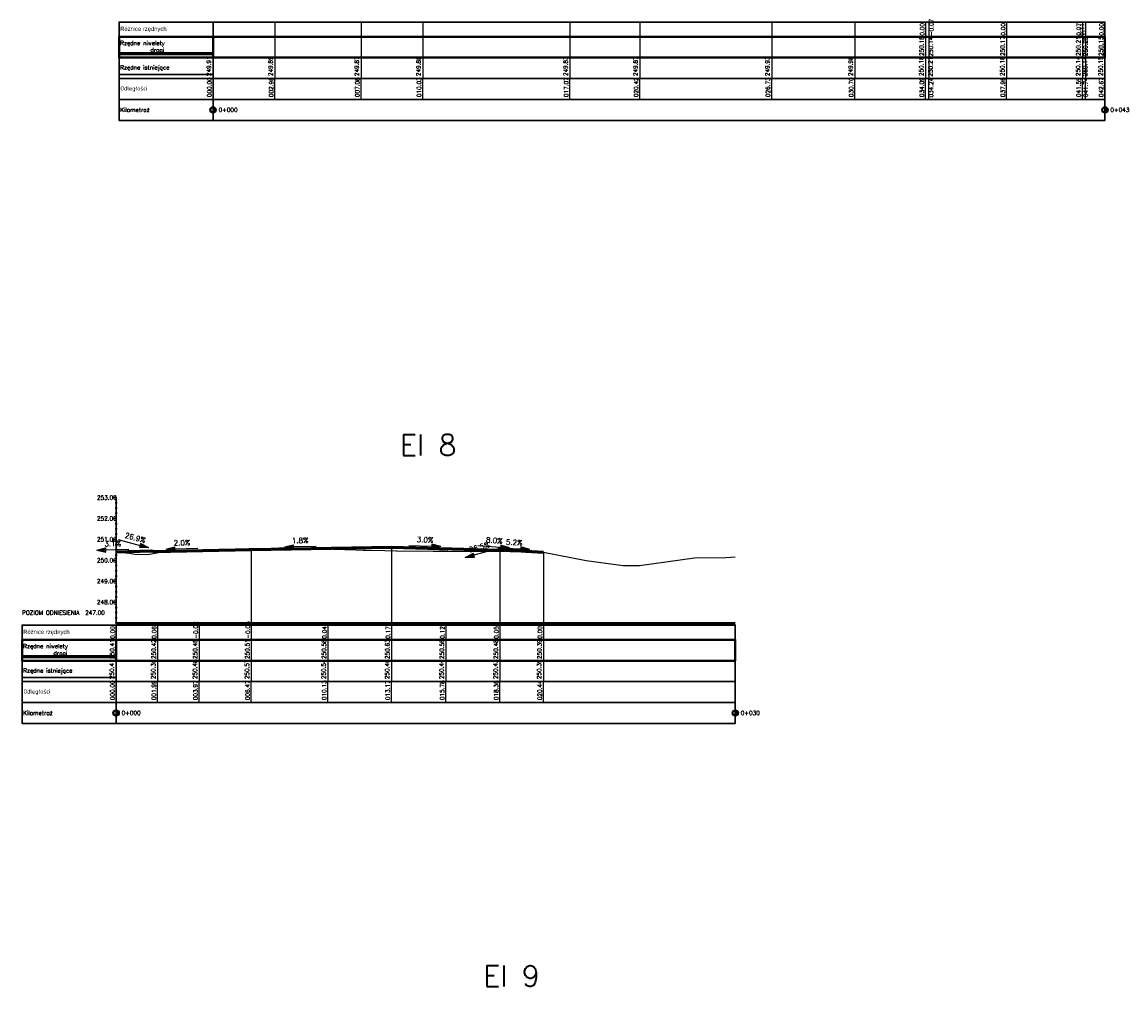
# Model space of a CAD drawing. Header units: metres. Extents: x 6535164 to 6537212, y 5563307 to 5565590.
# Tile 17 of 24: x 6536790 to 6536842, y 5563781 to 5563827. Entities that reach past the tile are written whole.
import ezdxf

# ---------------------------------------------------------------- set-up
doc = ezdxf.new("R2010")
doc.units = ezdxf.units.M
for name, color, linetype in [('C-DROGI-PROFILE', 7, 'Continuous'), ('C-DROGI-PROFILE-ETYKIETY', 7, 'Continuous'), ('C-DROGI-PROFILE-WIDOKI', 7, 'Continuous'), ('C-DROGI-PROFILE-WIDOKI-ETYKIETY', 7, 'Continuous')]:
    doc.layers.add(name, color=color, linetype=linetype)
doc.styles.add('MtXpl_Microsoft_Sans', font='micross.ttf')
doc.styles.get("Standard").update_dxf_attribs({"font": 'simplex.shx'})

msp = doc.modelspace()

# ---------------------------------------------------------------- hatches: boundary and pattern name
at = {"linetype": 'ByBlock', "lineweight": -2}
for points in [[(6536798.64, 5563822.788), (6536798.64, 5563822.831, 0.414214), (6536798.49, 5563822.681, 0.414214), (6536798.64, 5563822.531), (6536798.64, 5563822.574, -0.414214), (6536798.533, 5563822.681, -0.414214)], [(6536798.64, 5563822.574, 0.414214), (6536798.748, 5563822.681, 0.414214), (6536798.64, 5563822.788)], [(6536841.31, 5563822.788), (6536841.31, 5563822.831, 0.414214), (6536841.16, 5563822.681, 0.414214), (6536841.31, 5563822.531), (6536841.31, 5563822.574, -0.414214), (6536841.203, 5563822.681, -0.414214)], [(6536841.31, 5563822.574, 0.414214), (6536841.417, 5563822.681, 0.414214), (6536841.31, 5563822.788)], [(6536794, 5563793.941), (6536794, 5563793.983, 0.414214), (6536793.85, 5563793.833, 0.414214), (6536794, 5563793.683), (6536794, 5563793.726, -0.414214), (6536793.893, 5563793.833, -0.414214)], [(6536794, 5563793.726, 0.414214), (6536794.107, 5563793.833, 0.414214), (6536794, 5563793.941)], [(6536823.622, 5563793.941), (6536823.622, 5563793.983, 0.414214), (6536823.472, 5563793.833, 0.414214), (6536823.622, 5563793.683), (6536823.622, 5563793.726, -0.414214), (6536823.515, 5563793.833, -0.414214)], [(6536823.622, 5563793.726, 0.414214), (6536823.729, 5563793.833, 0.414214), (6536823.622, 5563793.941)]]:
    msp.add_hatch(color=0, dxfattribs=at).paths.add_polyline_path(points)
for points in [[(6536795.174, 5563801.94), (6536795.122, 5563801.747), (6536795.561, 5563801.732)], [(6536802.486, 5563801.683), (6536802.482, 5563801.883), (6536802.056, 5563801.775)], [(6536809.106, 5563801.91), (6536809.1, 5563801.71), (6536809.531, 5563801.798)], [(6536812.407, 5563801.861), (6536812.391, 5563801.662), (6536812.826, 5563801.728)], [(6536793.512, 5563801.526), (6536793.506, 5563801.726), (6536793.081, 5563801.613)], [(6536796.821, 5563801.573), (6536796.817, 5563801.773), (6536796.391, 5563801.665)], [(6536811.146, 5563801.291), (6536811.095, 5563801.484), (6536810.707, 5563801.277)], [(6536813.368, 5563801.778), (6536813.357, 5563801.578), (6536813.79, 5563801.656)]]:
    msp.add_hatch(color=256).paths.add_polyline_path(points)

# ---------------------------------------------------------------- linework, layer by layer
at = {"color": 0, "linetype": 'ByBlock', "lineweight": -2}
for p, q in [((6536798.64, 5563822.788), (6536798.64, 5563822.831)), ((6536798.64, 5563822.788), (6536798.64, 5563822.574)), ((6536798.64, 5563822.574), (6536798.64, 5563822.531)), ((6536841.31, 5563822.788), (6536841.31, 5563822.831)), ((6536841.31, 5563822.788), (6536841.31, 5563822.574)), ((6536841.31, 5563822.574), (6536841.31, 5563822.531)), ((6536794, 5563793.941), (6536794, 5563793.983)), ((6536794, 5563793.941), (6536794, 5563793.726)), ((6536823.622, 5563793.941), (6536823.622, 5563793.983)), ((6536823.622, 5563793.941), (6536823.622, 5563793.726)), ((6536794, 5563793.726), (6536794, 5563793.683)), ((6536823.622, 5563793.726), (6536823.622, 5563793.683))]:
    msp.add_line(p, q, dxfattribs=at)
for p, q in [((6536794.09, 5563802.127), (6536795.148, 5563801.843)), ((6536795.174, 5563801.94), (6536795.122, 5563801.747)), ((6536795.561, 5563801.732), (6536795.174, 5563801.94)), ((6536802.056, 5563801.775), (6536802.482, 5563801.883)), ((6536802.486, 5563801.683), (6536802.482, 5563801.883)), ((6536808.008, 5563801.843), (6536809.103, 5563801.81)), ((6536809.106, 5563801.91), (6536809.1, 5563801.71)), ((6536809.531, 5563801.798), (6536809.106, 5563801.91)), ((6536811.307, 5563801.849), (6536812.399, 5563801.762)), ((6536812.407, 5563801.861), (6536812.391, 5563801.662)), ((6536812.826, 5563801.728), (6536812.407, 5563801.861)), ((6536793.081, 5563801.613), (6536793.506, 5563801.726)), ((6536793.081, 5563801.613), (6536793.512, 5563801.526)), ((6536793.512, 5563801.526), (6536793.506, 5563801.726)), ((6536794.604, 5563801.66), (6536793.509, 5563801.626)), ((6536795.561, 5563801.732), (6536795.122, 5563801.747)), ((6536796.391, 5563801.665), (6536796.817, 5563801.773)), ((6536796.391, 5563801.665), (6536796.821, 5563801.573)), ((6536796.821, 5563801.573), (6536796.817, 5563801.773)), ((6536797.914, 5563801.695), (6536796.819, 5563801.673)), ((6536802.056, 5563801.775), (6536802.486, 5563801.683)), ((6536803.579, 5563801.803), (6536802.484, 5563801.783)), ((6536809.531, 5563801.798), (6536809.1, 5563801.71)), ((6536810.707, 5563801.277), (6536811.095, 5563801.484)), ((6536810.707, 5563801.277), (6536811.146, 5563801.291)), ((6536811.146, 5563801.291), (6536811.095, 5563801.484)), ((6536812.179, 5563801.668), (6536811.12, 5563801.387)), ((6536812.269, 5563801.734), (6536813.362, 5563801.678)), ((6536812.826, 5563801.728), (6536812.391, 5563801.662)), ((6536813.368, 5563801.778), (6536813.357, 5563801.578)), ((6536813.79, 5563801.656), (6536813.357, 5563801.578)), ((6536813.79, 5563801.656), (6536813.368, 5563801.778))]:
    msp.add_line(p, q)
for centre, radius in [((6536798.64, 5563822.681), 0.15), ((6536798.64, 5563822.681), 0.107), ((6536841.31, 5563822.681), 0.15), ((6536841.31, 5563822.681), 0.107), ((6536794, 5563793.833), 0.15), ((6536794, 5563793.833), 0.107), ((6536823.622, 5563793.833), 0.15), ((6536823.622, 5563793.833), 0.107)]:
    msp.add_circle(centre, radius, dxfattribs=at)
at = {"layer": 'C-DROGI-PROFILE', "color": 10, "linetype": 'Continuous', "lineweight": 60}
for p, q in [((6536794, 5563801.541), (6536795.69, 5563801.594)), ((6536795.69, 5563801.594), (6536795.84, 5563801.554)), ((6536795.84, 5563801.554), (6536800.468, 5563801.646)), ((6536800.468, 5563801.646), (6536807.172, 5563801.768)), ((6536807.172, 5563801.768), (6536812.36, 5563801.613)), ((6536812.36, 5563801.613), (6536812.51, 5563801.652)), ((6536812.51, 5563801.652), (6536813.6, 5563801.565)), ((6536813.6, 5563801.565), (6536814.445, 5563801.521))]:
    msp.add_line(p, q, dxfattribs=at)
at = {"layer": 'C-DROGI-PROFILE', "color": 94, "linetype": 'Continuous', "lineweight": -3}
for p, q in [((6536794, 5563801.541), (6536794.621, 5563801.481)), ((6536794.621, 5563801.481), (6536794.901, 5563801.432)), ((6536794.901, 5563801.432), (6536795.516, 5563801.41)), ((6536795.516, 5563801.41), (6536796.033, 5563801.503)), ((6536796.033, 5563801.503), (6536796.319, 5563801.565)), ((6536796.319, 5563801.565), (6536796.435, 5563801.584)), ((6536796.435, 5563801.584), (6536796.525, 5563801.589)), ((6536796.525, 5563801.589), (6536796.625, 5563801.59)), ((6536796.625, 5563801.59), (6536798.953, 5563801.63)), ((6536798.953, 5563801.63), (6536800.356, 5563801.699)), ((6536800.356, 5563801.699), (6536801.216, 5563801.701)), ((6536801.216, 5563801.701), (6536801.779, 5563801.725)), ((6536801.779, 5563801.725), (6536802.205, 5563801.735)), ((6536802.205, 5563801.735), (6536805.489, 5563801.633)), ((6536805.489, 5563801.633), (6536805.817, 5563801.621)), ((6536805.817, 5563801.621), (6536805.954, 5563801.619)), ((6536805.954, 5563801.619), (6536806.852, 5563801.601)), ((6536806.852, 5563801.601), (6536807.423, 5563801.59)), ((6536807.423, 5563801.59), (6536807.432, 5563801.59)), ((6536807.432, 5563801.59), (6536809.171, 5563801.573)), ((6536809.171, 5563801.573), (6536809.867, 5563801.572)), ((6536809.867, 5563801.572), (6536812.849, 5563801.558)), ((6536812.849, 5563801.558), (6536814.445, 5563801.521)), ((6536814.445, 5563801.521), (6536816.485, 5563801.128)), ((6536823.165, 5563801.266), (6536823.622, 5563801.299)), ((6536816.485, 5563801.128), (6536818.256, 5563800.889)), ((6536818.256, 5563800.889), (6536819.045, 5563800.885)), ((6536819.045, 5563800.885), (6536821.673, 5563801.248)), ((6536821.673, 5563801.248), (6536823.165, 5563801.266))]:
    msp.add_line(p, q, dxfattribs=at)
at = {"layer": 'C-DROGI-PROFILE-ETYKIETY', "color": 8, "linetype": 'Continuous', "lineweight": -3}
for p, q in [((6536794, 5563801.541), (6536794, 5563798.133)), ((6536800.468, 5563801.646), (6536800.468, 5563798.133)), ((6536807.172, 5563801.768), (6536807.172, 5563798.133)), ((6536812.36, 5563801.613), (6536812.36, 5563798.133)), ((6536814.445, 5563801.521), (6536814.445, 5563798.133))]:
    msp.add_line(p, q, dxfattribs=at)
at = {"layer": 'C-DROGI-PROFILE-WIDOKI', "color": 7, "linetype": 'Continuous', "lineweight": 30}
for p, q in [((6536798.64, 5563826.181), (6536798.64, 5563826.881)), ((6536841.31, 5563826.181), (6536841.31, 5563826.881)), ((6536798.64, 5563824.181), (6536798.64, 5563825.181)), ((6536841.31, 5563824.181), (6536841.31, 5563825.181)), ((6536798.64, 5563823.181), (6536798.64, 5563824.181)), ((6536841.31, 5563823.181), (6536841.31, 5563824.181)), ((6536798.64, 5563822.181), (6536798.64, 5563823.181)), ((6536841.31, 5563822.181), (6536841.31, 5563823.181)), ((6536793.85, 5563804.133), (6536794, 5563804.133)), ((6536794, 5563798.133), (6536794, 5563804.133)), ((6536793.95, 5563803.883), (6536794.05, 5563803.883)), ((6536793.95, 5563803.633), (6536794.05, 5563803.633)), ((6536793.85, 5563803.133), (6536794, 5563803.133)), ((6536793.95, 5563803.383), (6536794.05, 5563803.383)), ((6536793.95, 5563802.883), (6536794.05, 5563802.883)), ((6536793.95, 5563802.633), (6536794.05, 5563802.633)), ((6536793.95, 5563802.383), (6536794.05, 5563802.383)), ((6536793.85, 5563802.133), (6536794, 5563802.133)), ((6536793.95, 5563801.883), (6536794.05, 5563801.883)), ((6536793.95, 5563801.633), (6536794.05, 5563801.633)), ((6536793.95, 5563801.383), (6536794.05, 5563801.383)), ((6536793.85, 5563801.133), (6536794, 5563801.133)), ((6536793.95, 5563800.883), (6536794.05, 5563800.883)), ((6536793.95, 5563800.633), (6536794.05, 5563800.633)), ((6536793.95, 5563800.383), (6536794.05, 5563800.383)), ((6536793.85, 5563800.133), (6536794, 5563800.133)), ((6536793.95, 5563799.883), (6536794.05, 5563799.883)), ((6536793.95, 5563799.633), (6536794.05, 5563799.633)), ((6536793.95, 5563799.383), (6536794.05, 5563799.383)), ((6536793.85, 5563799.133), (6536794, 5563799.133)), ((6536793.95, 5563798.883), (6536794.05, 5563798.883)), ((6536793.95, 5563798.633), (6536794.05, 5563798.633)), ((6536793.95, 5563798.383), (6536794.05, 5563798.383)), ((6536794, 5563797.333), (6536794, 5563798.033)), ((6536823.622, 5563797.333), (6536823.622, 5563798.033)), ((6536794, 5563795.333), (6536794, 5563796.333)), ((6536823.622, 5563795.333), (6536823.622, 5563796.333)), ((6536794, 5563794.333), (6536794, 5563795.333)), ((6536823.622, 5563794.333), (6536823.622, 5563795.333)), ((6536794, 5563793.333), (6536794, 5563794.333)), ((6536823.622, 5563793.333), (6536823.622, 5563794.333))]:
    msp.add_line(p, q, dxfattribs=at)
at = {"layer": 'C-DROGI-PROFILE-WIDOKI', "color": 1, "linetype": 'Continuous', "lineweight": 30}
for p, q in [((6536798.64, 5563825.181), (6536798.64, 5563826.181)), ((6536841.31, 5563825.181), (6536841.31, 5563826.181)), ((6536794, 5563796.333), (6536794, 5563797.333)), ((6536823.622, 5563796.333), (6536823.622, 5563797.333))]:
    msp.add_line(p, q, dxfattribs=at)
at = {"layer": 'C-DROGI-PROFILE-WIDOKI', "color": 14, "linetype": 'Continuous', "lineweight": 60}
for p, q in [((6536794.14, 5563825.381), (6536798.64, 5563825.381)), ((6536789.5, 5563796.533), (6536794, 5563796.533))]:
    msp.add_line(p, q, dxfattribs=at)
at = {"layer": 'C-DROGI-PROFILE-WIDOKI', "color": 104, "linetype": 'Continuous', "lineweight": 30}
for p, q in [((6536794.14, 5563824.381), (6536798.64, 5563824.381)), ((6536789.5, 5563795.533), (6536794, 5563795.533))]:
    msp.add_line(p, q, dxfattribs=at)
at = {"layer": 'C-DROGI-PROFILE-WIDOKI', "color": 7, "linetype": 'Continuous', "lineweight": 40}
msp.add_line((6536794, 5563798.133), (6536823.622, 5563798.133), dxfattribs=at)
at = {"layer": 'C-DROGI-PROFILE-WIDOKI', "color": 7, "linetype": 'Continuous', "lineweight": 30}
for points in [[(6536798.64, 5563826.181), (6536798.64, 5563826.881), (6536794.14, 5563826.881), (6536794.14, 5563826.181)], [(6536798.64, 5563826.181), (6536841.31, 5563826.181), (6536841.31, 5563826.881), (6536798.64, 5563826.881)], [(6536798.64, 5563824.181), (6536798.64, 5563825.181), (6536794.14, 5563825.181), (6536794.14, 5563824.181)], [(6536798.64, 5563824.181), (6536841.31, 5563824.181), (6536841.31, 5563825.181), (6536798.64, 5563825.181)], [(6536798.64, 5563823.181), (6536798.64, 5563824.181), (6536794.14, 5563824.181), (6536794.14, 5563823.181)], [(6536798.64, 5563823.181), (6536841.31, 5563823.181), (6536841.31, 5563824.181), (6536798.64, 5563824.181)], [(6536798.64, 5563822.181), (6536798.64, 5563823.181), (6536794.14, 5563823.181), (6536794.14, 5563822.181)], [(6536798.64, 5563822.181), (6536841.31, 5563822.181), (6536841.31, 5563823.181), (6536798.64, 5563823.181)], [(6536794, 5563797.333), (6536794, 5563798.033), (6536789.5, 5563798.033), (6536789.5, 5563797.333)], [(6536794, 5563797.333), (6536823.622, 5563797.333), (6536823.622, 5563798.033), (6536794, 5563798.033)], [(6536794, 5563795.333), (6536794, 5563796.333), (6536789.5, 5563796.333), (6536789.5, 5563795.333)], [(6536794, 5563795.333), (6536823.622, 5563795.333), (6536823.622, 5563796.333), (6536794, 5563796.333)], [(6536794, 5563794.333), (6536794, 5563795.333), (6536789.5, 5563795.333), (6536789.5, 5563794.333)], [(6536794, 5563794.333), (6536823.622, 5563794.333), (6536823.622, 5563795.333), (6536794, 5563795.333)], [(6536794, 5563793.333), (6536794, 5563794.333), (6536789.5, 5563794.333), (6536789.5, 5563793.333)], [(6536794, 5563793.333), (6536823.622, 5563793.333), (6536823.622, 5563794.333), (6536794, 5563794.333)]]:
    msp.add_3dface(points, dxfattribs=at)
at = {"layer": 'C-DROGI-PROFILE-WIDOKI', "color": 1, "linetype": 'Continuous', "lineweight": 40}
for points in [[(6536798.64, 5563825.181), (6536798.64, 5563826.181), (6536794.14, 5563826.181), (6536794.14, 5563825.181)], [(6536798.64, 5563825.181), (6536841.31, 5563825.181), (6536841.31, 5563826.181), (6536798.64, 5563826.181)], [(6536794, 5563796.333), (6536794, 5563797.333), (6536789.5, 5563797.333), (6536789.5, 5563796.333)], [(6536794, 5563796.333), (6536823.622, 5563796.333), (6536823.622, 5563797.333), (6536794, 5563797.333)]]:
    msp.add_3dface(points, dxfattribs=at)
at = {"layer": 'C-DROGI-PROFILE-WIDOKI-ETYKIETY', "color": 7, "linetype": 'Continuous', "lineweight": -3}
for p, q in [((6536798.64, 5563826.881), (6536798.64, 5563824.181)), ((6536801.599, 5563826.881), (6536801.599, 5563824.181)), ((6536805.717, 5563826.881), (6536805.717, 5563824.181)), ((6536808.673, 5563826.881), (6536808.673, 5563824.181)), ((6536815.712, 5563826.881), (6536815.712, 5563824.181)), ((6536819.058, 5563826.881), (6536819.058, 5563824.181)), ((6536825.366, 5563826.881), (6536825.366, 5563824.181)), ((6536829.345, 5563826.881), (6536829.345, 5563824.181)), ((6536832.73, 5563826.881), (6536832.73, 5563824.181)), ((6536832.88, 5563826.881), (6536832.88, 5563824.181)), ((6536832.88, 5563826.881), (6536832.88, 5563824.181)), ((6536836.605, 5563826.881), (6536836.605, 5563824.181)), ((6536840.23, 5563826.881), (6536840.23, 5563824.181)), ((6536840.38, 5563826.881), (6536840.38, 5563824.181)), ((6536841.31, 5563826.881), (6536841.31, 5563824.181)), ((6536798.64, 5563823.181), (6536798.64, 5563824.181)), ((6536801.599, 5563823.181), (6536801.599, 5563824.181)), ((6536805.717, 5563823.181), (6536805.717, 5563824.181)), ((6536808.673, 5563823.181), (6536808.673, 5563824.181)), ((6536815.712, 5563823.181), (6536815.712, 5563824.181)), ((6536819.058, 5563823.181), (6536819.058, 5563824.181)), ((6536825.366, 5563823.181), (6536825.366, 5563824.181)), ((6536829.345, 5563823.181), (6536829.345, 5563824.181)), ((6536832.73, 5563823.181), (6536832.73, 5563824.181)), ((6536832.88, 5563823.181), (6536832.88, 5563824.181)), ((6536832.88, 5563823.181), (6536832.88, 5563824.181)), ((6536836.605, 5563823.181), (6536836.605, 5563824.181)), ((6536840.23, 5563823.181), (6536840.23, 5563824.181)), ((6536840.38, 5563823.181), (6536840.38, 5563824.181)), ((6536841.31, 5563823.181), (6536841.31, 5563824.181)), ((6536794, 5563798.033), (6536794, 5563795.333)), ((6536795.985, 5563798.033), (6536795.985, 5563795.333)), ((6536797.974, 5563798.033), (6536797.974, 5563795.333)), ((6536800.468, 5563798.033), (6536800.468, 5563795.333)), ((6536804.133, 5563798.033), (6536804.133, 5563795.333)), ((6536807.172, 5563798.033), (6536807.172, 5563795.333)), ((6536809.776, 5563798.033), (6536809.776, 5563795.333)), ((6536812.36, 5563798.033), (6536812.36, 5563795.333)), ((6536814.445, 5563798.033), (6536814.445, 5563795.333)), ((6536794, 5563794.333), (6536794, 5563795.333)), ((6536795.985, 5563794.333), (6536795.985, 5563795.333)), ((6536797.974, 5563794.333), (6536797.974, 5563795.333)), ((6536800.468, 5563794.333), (6536800.468, 5563795.333)), ((6536804.133, 5563794.333), (6536804.133, 5563795.333)), ((6536807.172, 5563794.333), (6536807.172, 5563795.333)), ((6536809.776, 5563794.333), (6536809.776, 5563795.333)), ((6536812.36, 5563794.333), (6536812.36, 5563795.333)), ((6536814.445, 5563794.333), (6536814.445, 5563795.333))]:
    msp.add_line(p, q, dxfattribs=at)
at = {"layer": 'C-DROGI-PROFILE-WIDOKI-ETYKIETY', "color": 6, "linetype": 'Continuous', "lineweight": -3}
for centre in [(6536794, 5563798.133), (6536795.985, 5563798.133), (6536797.974, 5563798.133), (6536800.468, 5563798.133), (6536804.133, 5563798.133), (6536807.172, 5563798.133), (6536809.776, 5563798.133), (6536812.36, 5563798.133), (6536814.445, 5563798.133)]:
    msp.add_circle(centre, 0.025, dxfattribs=at)

# ---------------------------------------------------------------- texts
at = {"layer": 'C-DROGI-PROFILE-ETYKIETY', "color": 1, "lineweight": 30}
for s, rotation, p in [('26.9%%%', 344.9599, (6536794.397, 5563802.223)), ('3.1%%%', 1.7788, (6536793.443, 5563801.796)), ('2.0%%%', 1.1458, (6536796.756, 5563801.844)), ('1.8%%%', 1.0445, (6536802.409, 5563801.953)), ('3.0%%%', 358.2816, (6536808.38, 5563802.004)), ('26.5%%%', 14.8583, (6536810.926, 5563801.513)), ('8.0%%%', 355.4261, (6536811.687, 5563801.991)), ('5.2%%%', 357.0337, (6536812.644, 5563801.887))]:
    msp.add_text(s, height=0.25, rotation=rotation, dxfattribs=at).set_placement(p)
at = {"layer": 'C-DROGI-PROFILE-WIDOKI', "color": 7, "lineweight": 30, "style": 'MtXpl_Microsoft_Sans'}
for p in [(6536794.193, 5563826.459), (6536789.553, 5563797.611)]:
    msp.add_text('Różnice rzędnych', height=0.2, dxfattribs=at).set_placement(p)
at = {"layer": 'C-DROGI-PROFILE-WIDOKI', "color": 1, "lineweight": 30}
for s, p in [('Rzędne niwelety', (6536794.193, 5563825.777)), ('drogi', (6536795.639, 5563825.444)), ('Rzędne niwelety', (6536789.553, 5563796.93)), ('drogi', (6536790.999, 5563796.596))]:
    msp.add_text(s, height=0.2, dxfattribs=at).set_placement(p)
at = {"layer": 'C-DROGI-PROFILE-WIDOKI', "color": 7, "lineweight": 30}
for s, height, p in [('Rzędne istniejące', 0.2, (6536794.193, 5563824.61)), ('Odległości', 0.2, (6536794.202, 5563823.609)), ('Kilometraż', 0.2, (6536794.195, 5563822.583)), ('El 8', 1, (6536807.583, 5563806.151)), ('253.00', 0.2, (6536793.084, 5563804.035)), ('252.00', 0.2, (6536793.084, 5563803.035)), ('251.00', 0.2, (6536793.084, 5563802.035)), ('250.00', 0.2, (6536793.084, 5563801.035)), ('249.00', 0.2, (6536793.084, 5563800.035)), ('248.00', 0.2, (6536793.084, 5563799.035)), ('POZIOM ODNIESIENIA  247.00', 0.2, (6536789.501, 5563798.53)), ('Rzędne istniejące', 0.2, (6536789.553, 5563795.763)), ('Odległości', 0.2, (6536789.562, 5563794.761)), ('Kilometraż', 0.2, (6536789.555, 5563793.735)), ('El 9', 1, (6536811.572, 5563780.746))]:
    msp.add_text(s, height=height, dxfattribs=at).set_placement(p)
at = {"layer": 'C-DROGI-PROFILE-WIDOKI-ETYKIETY', "color": 1, "lineweight": 30}
for s, p in [('0.00', (6536832.664, 5563826.232)), ('-0.07', (6536833.104, 5563826.212)), ('0.00', (6536836.539, 5563826.232)), ('0.07', (6536840.164, 5563826.232)), ('0.11', (6536840.314, 5563826.232)), ('0.00', (6536841.244, 5563826.232)), ('250.18', (6536832.639, 5563825.26)), ('250.14', (6536833.079, 5563825.237)), ('250.17', (6536836.514, 5563825.26)), ('250.21', (6536840.139, 5563825.26)), ('250.25', (6536840.479, 5563825.253)), ('250.15', (6536841.219, 5563825.26)), ('0.00', (6536793.934, 5563797.384)), ('0.06', (6536795.92, 5563797.384)), ('-0.02', (6536797.908, 5563797.387)), ('-0.05', (6536800.402, 5563797.387)), ('0.04', (6536804.067, 5563797.384)), ('0.17', (6536807.106, 5563797.384)), ('0.12', (6536809.71, 5563797.384)), ('0.05', (6536812.294, 5563797.384)), ('0.00', (6536814.379, 5563797.384)), ('250.41', (6536793.909, 5563796.413)), ('250.42', (6536795.895, 5563796.413)), ('250.46', (6536797.883, 5563796.413)), ('250.51', (6536800.377, 5563796.413)), ('250.58', (6536804.042, 5563796.413)), ('250.63', (6536807.08, 5563796.413)), ('250.56', (6536809.685, 5563796.413)), ('250.48', (6536812.269, 5563796.413)), ('250.39', (6536814.354, 5563796.413))]:
    msp.add_text(s, height=0.2, rotation=90, dxfattribs=at).set_placement(p)
at = {"layer": 'C-DROGI-PROFILE-WIDOKI-ETYKIETY', "color": 7, "lineweight": 30}
for s, p in [('249.91', (6536798.537, 5563824.298)), ('249.89', (6536801.495, 5563824.298)), ('249.87', (6536805.614, 5563824.298)), ('249.86', (6536808.569, 5563824.298)), ('249.83', (6536815.609, 5563824.298)), ('249.87', (6536818.954, 5563824.298)), ('249.93', (6536825.263, 5563824.298)), ('249.98', (6536829.242, 5563824.298)), ('250.18', (6536832.627, 5563824.298)), ('250.21', (6536833.067, 5563824.275)), ('250.18', (6536836.501, 5563824.298)), ('250.14', (6536840.127, 5563824.298)), ('250.14', (6536840.466, 5563824.29)), ('250.15', (6536841.207, 5563824.298)), ('000.00', (6536798.562, 5563823.294)), ('002.96', (6536801.52, 5563823.294)), ('007.08', (6536805.639, 5563823.294)), ('010.03', (6536808.594, 5563823.294)), ('017.07', (6536815.634, 5563823.294)), ('020.42', (6536818.979, 5563823.294)), ('026.73', (6536825.288, 5563823.294)), ('030.70', (6536829.267, 5563823.294)), ('034.09', (6536832.652, 5563823.294)), ('034.24', (6536833.092, 5563823.272)), ('037.96', (6536836.526, 5563823.294)), ('041.59', (6536840.152, 5563823.294)), ('041.74', (6536840.491, 5563823.287)), ('042.67', (6536841.232, 5563823.294)), ('250.41', (6536793.897, 5563795.45)), ('250.36', (6536795.882, 5563795.45)), ('250.48', (6536797.87, 5563795.45)), ('250.57', (6536800.364, 5563795.45)), ('250.54', (6536804.029, 5563795.45)), ('250.46', (6536807.068, 5563795.45)), ('250.44', (6536809.673, 5563795.45)), ('250.43', (6536812.257, 5563795.45)), ('250.39', (6536814.341, 5563795.45)), ('000.00', (6536793.922, 5563794.447)), ('001.99', (6536795.907, 5563794.447)), ('003.97', (6536797.895, 5563794.447)), ('006.47', (6536800.389, 5563794.447)), ('010.13', (6536804.054, 5563794.447)), ('013.17', (6536807.093, 5563794.447)), ('015.78', (6536809.698, 5563794.447)), ('018.36', (6536812.282, 5563794.447)), ('020.44', (6536814.367, 5563794.447))]:
    msp.add_text(s, height=0.2, rotation=90, dxfattribs=at).set_placement(p)
for s, p in [('0+000', (6536798.904, 5563822.582)), ('0+043', (6536841.573, 5563822.582)), ('0+000', (6536794.264, 5563793.735)), ('0+030', (6536823.886, 5563793.735))]:
    msp.add_text(s, height=0.2, dxfattribs=at).set_placement(p)

doc.saveas('drawing.dxf')
